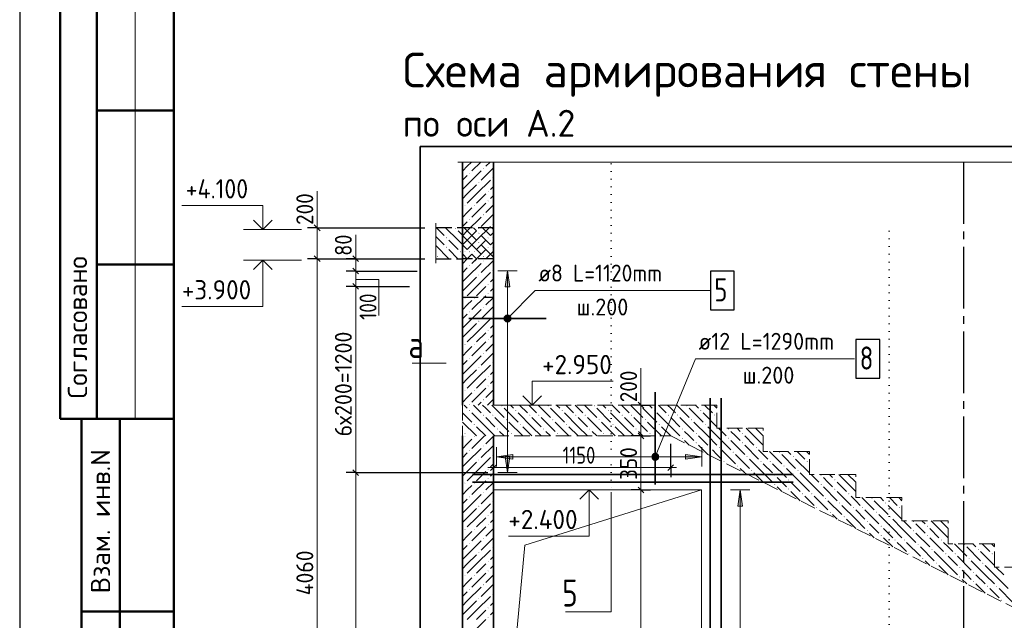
# Model space of a CAD drawing. Header units: millimetres. Extents: x 0 to 50400, y 0 to 35640.
# Tile 2 of 20: x 0 to 15330, y 7662 to 17012. Entities that reach past the tile are written whole.
import ezdxf

# ---------------------------------------------------------------- set-up
doc = ezdxf.new("R2010")
doc.units = ezdxf.units.MM
for name, pattern in [('______2', [324, 240, -84]), ('______5', [1320, 960, -120, 120, -120]), ('______9', [120, 0, -120])]:
    doc.linetypes.add(name, pattern=pattern)
for name, color, linetype, lineweight in [('Standard', 7, 'Continuous', 25), ('Высотные отметки', 7, 'Continuous', 25), ('ЖБ Лестница', 52, 'Continuous', 25), ('ЖБ Перекрытие верхний уровень', 7, 'Continuous', 35), ('ЖБ Стена верхний уровень', 7, 'Continuous', 35), ('Заголовок чертежа', 7, 'Continuous', 25), ('Общий02', 7, 'Continuous', 18), ('Позиционная метка линия выноска', 7, 'Continuous', 13), ('Размерная линия_ общее', 7, 'Continuous', 13), ('Сечения символ', 7, 'Continuous', 25)]:
    doc.layers.add(name, color=color, linetype=linetype, lineweight=lineweight)
for name, color, linetype, true_color in [('Оси', 7, '______5', 0x656565), ('Стена ДОП П-обр. неравн', 7, 'Continuous', 0xa0a0a0), ('Стена обрамление Г-обр.', 7, 'Continuous', 0xa0a0a0), ('Стена обрамление П-обр.', 7, 'Continuous', 0xa0a0a0)]:
    doc.layers.add(name, color=color, linetype=linetype, true_color=true_color)
doc.layers.add('Размерная выноска', color=7, linetype='Continuous')
doc.styles.add('ISOCPEUR', font='txt')

msp = doc.modelspace()

# ---------------------------------------------------------------- hatches: boundary and pattern name
at = {"layer": 'ЖБ Лестница', "linetype": 'Continuous', "lineweight": 18, "transparency": 33554687}
for points in [[(6997, 10928), (7004, 10936), (7012, 10928), (7004, 10921)], [(7501, 11000), (7508, 11008), (7516, 11000), (7508, 10993)], [(7717, 10928), (7724, 10936), (7732, 10928), (7724, 10921)], [(8221, 11000), (8228, 11008), (8236, 11000), (8228, 10993)], [(8437, 10928), (8444, 10936), (8452, 10928), (8444, 10921)], [(8941, 11000), (8948, 11008), (8956, 11000), (8948, 10993)], [(9157, 10928), (9164, 10936), (9172, 10928), (9164, 10921)], [(9661, 11000), (9668, 11008), (9676, 11000), (9668, 10993)], [(9877, 10928), (9884, 10936), (9892, 10928), (9884, 10921)], [(10381, 11000), (10388, 11008), (10396, 11000), (10388, 10993)], [(10597, 10928), (10604, 10936), (10612, 10928), (10604, 10921)], [(7213, 10856), (7220, 10864), (7228, 10856), (7220, 10849)], [(7357, 10856), (7364, 10864), (7372, 10856), (7364, 10849)], [(7573, 10784), (7580, 10792), (7588, 10784), (7580, 10777)], [(7933, 10856), (7940, 10864), (7948, 10856), (7940, 10849)], [(8077, 10856), (8084, 10864), (8092, 10856), (8084, 10849)], [(8293, 10784), (8300, 10792), (8308, 10784), (8300, 10777)], [(8653, 10856), (8660, 10864), (8668, 10856), (8660, 10849)], [(8797, 10856), (8804, 10864), (8812, 10856), (8804, 10849)], [(9013, 10784), (9020, 10792), (9028, 10784), (9020, 10777)], [(9373, 10856), (9380, 10864), (9388, 10856), (9380, 10849)], [(9517, 10856), (9524, 10864), (9532, 10856), (9524, 10849)], [(9733, 10784), (9740, 10792), (9748, 10784), (9740, 10777)], [(10093, 10856), (10100, 10864), (10108, 10856), (10100, 10849)], [(10237, 10856), (10244, 10864), (10252, 10856), (10244, 10849)], [(10453, 10784), (10460, 10792), (10468, 10784), (10460, 10777)], [(10813, 10856), (10820, 10864), (10828, 10856), (10820, 10849)], [(7069, 10712), (7076, 10720), (7084, 10712), (7076, 10705)], [(7429, 10640), (7436, 10648), (7444, 10640), (7436, 10633)], [(7789, 10712), (7796, 10720), (7804, 10712), (7796, 10705)], [(8149, 10640), (8156, 10648), (8164, 10640), (8156, 10633)], [(8509, 10712), (8516, 10720), (8524, 10712), (8516, 10705)], [(8869, 10640), (8876, 10648), (8884, 10640), (8876, 10633)], [(9229, 10712), (9236, 10720), (9244, 10712), (9236, 10705)], [(9589, 10640), (9596, 10648), (9604, 10640), (9596, 10633)], [(9949, 10712), (9956, 10720), (9964, 10712), (9956, 10705)], [(10309, 10640), (10316, 10648), (10324, 10640), (10316, 10633)], [(10669, 10712), (10676, 10720), (10684, 10712), (10676, 10705)], [(11029, 10640), (11036, 10648), (11044, 10640), (11036, 10633)], [(6925, 10568), (6932, 10576), (6940, 10568), (6932, 10561)], [(7645, 10568), (7652, 10576), (7660, 10568), (7652, 10561)], [(8365, 10568), (8372, 10576), (8380, 10568), (8372, 10561)], [(9085, 10568), (9092, 10576), (9100, 10568), (9092, 10561)], [(9805, 10568), (9812, 10576), (9820, 10568), (9812, 10561)], [(10309, 10496), (10316, 10504), (10324, 10496), (10316, 10489)], [(10525, 10568), (10532, 10576), (10540, 10568), (10532, 10561)], [(10525, 10424), (10532, 10432), (10540, 10424), (10532, 10417)], [(11029, 10496), (11036, 10504), (11044, 10496), (11036, 10489)], [(11245, 10568), (11252, 10576), (11260, 10568), (11252, 10561)], [(11245, 10424), (11252, 10432), (11260, 10424), (11252, 10417)], [(10741, 10352), (10748, 10360), (10756, 10352), (10748, 10345)], [(10885, 10352), (10892, 10360), (10900, 10352), (10892, 10345)], [(11101, 10280), (11108, 10288), (11116, 10280), (11108, 10273)], [(11461, 10352), (11468, 10360), (11476, 10352), (11468, 10345)], [(11821, 10280), (11828, 10288), (11836, 10280), (11828, 10273)], [(10957, 10136), (10964, 10144), (10972, 10136), (10964, 10129)], [(11317, 10208), (11324, 10216), (11332, 10208), (11324, 10201)], [(11533, 10136), (11540, 10144), (11548, 10136), (11540, 10129)], [(11677, 10136), (11684, 10144), (11692, 10136), (11684, 10129)], [(12037, 10208), (12044, 10216), (12052, 10208), (12044, 10201)], [(12253, 10136), (12260, 10144), (12268, 10136), (12260, 10129)], [(11173, 10064), (11180, 10072), (11188, 10064), (11180, 10057)], [(11389, 9992), (11396, 10000), (11404, 9992), (11396, 9985)], [(11893, 10064), (11900, 10072), (11908, 10064), (11900, 10057)], [(12109, 9992), (12116, 10000), (12124, 9992), (12116, 9985)], [(11749, 9920), (11756, 9928), (11764, 9920), (11756, 9913)], [(11965, 9848), (11972, 9856), (11980, 9848), (11972, 9841)], [(12469, 9920), (12476, 9928), (12484, 9920), (12476, 9913)], [(12685, 9848), (12692, 9856), (12700, 9848), (12692, 9841)], [(11749, 9776), (11756, 9784), (11764, 9776), (11756, 9769)], [(11965, 9704), (11972, 9712), (11980, 9704), (11972, 9697)], [(12469, 9776), (12476, 9784), (12484, 9776), (12476, 9769)], [(12685, 9704), (12692, 9712), (12700, 9704), (12692, 9697)], [(12181, 9632), (12188, 9640), (12196, 9632), (12188, 9625)], [(12325, 9632), (12332, 9640), (12340, 9632), (12332, 9625)], [(12541, 9560), (12548, 9568), (12556, 9560), (12548, 9553)], [(12901, 9632), (12908, 9640), (12916, 9632), (12908, 9625)], [(13261, 9560), (13268, 9568), (13276, 9560), (13268, 9553)], [(12397, 9416), (12404, 9424), (12412, 9416), (12404, 9409)], [(12613, 9344), (12620, 9352), (12628, 9344), (12620, 9337)], [(12757, 9488), (12764, 9496), (12772, 9488), (12764, 9481)], [(12973, 9416), (12980, 9424), (12988, 9416), (12980, 9409)], [(13117, 9416), (13124, 9424), (13132, 9416), (13124, 9409)], [(13333, 9344), (13340, 9352), (13348, 9344), (13340, 9337)], [(13477, 9488), (13484, 9496), (13492, 9488), (13484, 9481)], [(13693, 9416), (13700, 9424), (13708, 9416), (13700, 9409)], [(12829, 9272), (12836, 9280), (12844, 9272), (12836, 9265)], [(13189, 9200), (13196, 9208), (13204, 9200), (13196, 9193)], [(13549, 9272), (13556, 9280), (13564, 9272), (13556, 9265)], [(13909, 9200), (13916, 9208), (13924, 9200), (13916, 9193)], [(13189, 9056), (13196, 9064), (13204, 9056), (13196, 9049)], [(13405, 9128), (13412, 9136), (13420, 9128), (13412, 9121)], [(13909, 9056), (13916, 9064), (13924, 9056), (13916, 9049)], [(14125, 9128), (14132, 9136), (14140, 9128), (14132, 9121)], [(13405, 8984), (13412, 8992), (13420, 8984), (13412, 8977)], [(13621, 8912), (13628, 8920), (13636, 8912), (13628, 8905)], [(13765, 8912), (13772, 8920), (13780, 8912), (13772, 8905)], [(14125, 8984), (14132, 8992), (14140, 8984), (14132, 8977)], [(14341, 8912), (14348, 8920), (14356, 8912), (14348, 8905)], [(13981, 8840), (13988, 8848), (13996, 8840), (13988, 8833)], [(14197, 8768), (14204, 8776), (14212, 8768), (14204, 8761)], [(14701, 8840), (14708, 8848), (14716, 8840), (14708, 8833)], [(14917, 8768), (14924, 8776), (14932, 8768), (14924, 8761)], [(13837, 8696), (13844, 8704), (13852, 8696), (13844, 8689)], [(14053, 8624), (14060, 8632), (14068, 8624), (14060, 8617)], [(14413, 8696), (14420, 8704), (14428, 8696), (14420, 8689)], [(14557, 8696), (14564, 8704), (14572, 8696), (14564, 8689)], [(14773, 8624), (14780, 8632), (14788, 8624), (14780, 8617)], [(15133, 8696), (15140, 8704), (15148, 8696), (15140, 8689)], [(14269, 8552), (14276, 8560), (14284, 8552), (14276, 8545)], [(14629, 8480), (14636, 8488), (14644, 8480), (14636, 8473)], [(14989, 8552), (14996, 8560), (15004, 8552), (14996, 8545)], [(14629, 8336), (14636, 8344), (14644, 8336), (14636, 8329)], [(14845, 8408), (14852, 8416), (14860, 8408), (14852, 8401)], [(14845, 8264), (14852, 8272), (14860, 8264), (14852, 8257)], [(15061, 8192), (15068, 8200), (15076, 8192), (15068, 8185)], [(15205, 8192), (15212, 8200), (15220, 8192), (15212, 8185)], [(15277, 7976), (15284, 7984), (15292, 7976), (15284, 7969)]]:
    msp.add_hatch(color=7, dxfattribs=at).paths.add_polyline_path(points, flags=16)
at = {"layer": 'ЖБ Перекрытие верхний уровень', "linetype": 'Continuous', "lineweight": 18, "transparency": 33554687}
for points in [[(6782, 13759), (6789, 13767), (6797, 13759), (6789, 13751)], [(7142, 13687), (7149, 13695), (7157, 13687), (7149, 13679)], [(6638, 13615), (6645, 13623), (6653, 13615), (6645, 13607)], [(7142, 13543), (7149, 13551), (7157, 13543), (7149, 13535)], [(7358, 13615), (7365, 13623), (7373, 13615), (7365, 13607)], [(6638, 13471), (6645, 13479), (6653, 13471), (6645, 13463)], [(6854, 13399), (6861, 13407), (6869, 13399), (6861, 13391)], [(6998, 13399), (7005, 13407), (7013, 13399), (7005, 13391)], [(7358, 13471), (7365, 13479), (7373, 13471), (7365, 13463)], [(6494, 13327), (6501, 13335), (6509, 13327), (6501, 13319)], [(7214, 13327), (7221, 13335), (7229, 13327), (7221, 13319)]]:
    msp.add_hatch(color=7, dxfattribs=at).paths.add_polyline_path(points, flags=16)
at = {"layer": 'ЖБ Стена верхний уровень', "linetype": 'Continuous', "lineweight": 18, "transparency": 33554687}
for points in [[(6999, 14623), (7005, 14629), (7011, 14623), (7005, 14617)], [(7215, 14695), (7221, 14701), (7227, 14695), (7221, 14689)], [(7143, 14479), (7149, 14485), (7155, 14479), (7149, 14473)], [(7359, 14551), (7365, 14557), (7371, 14551), (7365, 14545)], [(7287, 14335), (7293, 14341), (7299, 14335), (7293, 14329)], [(6927, 14119), (6933, 14125), (6939, 14119), (6933, 14113)], [(7071, 14119), (7077, 14125), (7083, 14119), (7077, 14113)], [(7287, 14191), (7293, 14197), (7299, 14191), (7293, 14185)], [(7215, 13975), (7221, 13981), (7227, 13975), (7221, 13969)], [(6999, 13903), (7005, 13909), (7011, 13903), (7005, 13897)], [(7359, 13831), (7365, 13837), (7371, 13831), (7365, 13825)], [(7143, 13759), (7149, 13765), (7155, 13759), (7149, 13753)], [(7287, 13615), (7293, 13621), (7299, 13615), (7293, 13609)], [(6927, 13399), (6933, 13405), (6939, 13399), (6933, 13393)], [(7071, 13399), (7077, 13405), (7083, 13399), (7077, 13393)], [(7287, 13471), (7293, 13477), (7299, 13471), (7293, 13465)], [(6999, 13183), (7005, 13189), (7011, 13183), (7005, 13177)], [(6999, 13183), (7005, 13189), (7011, 13183), (7005, 13177)], [(7215, 13255), (7221, 13261), (7227, 13255), (7221, 13249)], [(7215, 13255), (7221, 13261), (7227, 13255), (7221, 13249)], [(7143, 13039), (7149, 13045), (7155, 13039), (7149, 13033)], [(7143, 13039), (7149, 13045), (7155, 13039), (7149, 13033)], [(7359, 13111), (7365, 13117), (7371, 13111), (7365, 13105)], [(7359, 13111), (7365, 13117), (7371, 13111), (7365, 13105)], [(7287, 12895), (7293, 12901), (7299, 12895), (7293, 12889)], [(7287, 12895), (7293, 12901), (7299, 12895), (7293, 12889)], [(7287, 12751), (7293, 12757), (7299, 12751), (7293, 12745)], [(7287, 12751), (7293, 12757), (7299, 12751), (7293, 12745)], [(6927, 12679), (6933, 12685), (6939, 12679), (6933, 12673)], [(7071, 12679), (7077, 12685), (7083, 12679), (7077, 12673)], [(6999, 12463), (7005, 12469), (7011, 12463), (7005, 12457)], [(7215, 12535), (7221, 12541), (7227, 12535), (7221, 12529)], [(7143, 12319), (7149, 12325), (7155, 12319), (7149, 12313)], [(7359, 12391), (7365, 12397), (7371, 12391), (7365, 12385)], [(7287, 12175), (7293, 12181), (7299, 12175), (7293, 12169)], [(6927, 11959), (6933, 11965), (6939, 11959), (6933, 11953)], [(7071, 11959), (7077, 11965), (7083, 11959), (7077, 11953)], [(7287, 12031), (7293, 12037), (7299, 12031), (7293, 12025)], [(7215, 11815), (7221, 11821), (7227, 11815), (7221, 11809)], [(6999, 11743), (7005, 11749), (7011, 11743), (7005, 11737)], [(7359, 11671), (7365, 11677), (7371, 11671), (7365, 11665)], [(7143, 11599), (7149, 11605), (7155, 11599), (7149, 11593)], [(7287, 11455), (7293, 11461), (7299, 11455), (7293, 11449)], [(6927, 11239), (6933, 11245), (6939, 11239), (6933, 11233)], [(7071, 11239), (7077, 11245), (7083, 11239), (7077, 11233)], [(7287, 11311), (7293, 11317), (7299, 11311), (7293, 11305)], [(7215, 11095), (7221, 11101), (7227, 11095), (7221, 11089)], [(6999, 11023), (7005, 11029), (7011, 11023), (7005, 11017)], [(6927, 10519), (6933, 10525), (6939, 10519), (6933, 10513)], [(7071, 10519), (7077, 10525), (7083, 10519), (7077, 10513)], [(6999, 10303), (7005, 10309), (7011, 10303), (7005, 10297)], [(7215, 10375), (7221, 10381), (7227, 10375), (7221, 10369)], [(7143, 10159), (7149, 10165), (7155, 10159), (7149, 10153)], [(7359, 10231), (7365, 10237), (7371, 10231), (7365, 10225)], [(7287, 10015), (7293, 10021), (7299, 10015), (7293, 10009)], [(7287, 9871), (7293, 9877), (7299, 9871), (7293, 9865)], [(6927, 9799), (6933, 9805), (6939, 9799), (6933, 9793)], [(7071, 9799), (7077, 9805), (7083, 9799), (7077, 9793)], [(7215, 9655), (7221, 9661), (7227, 9655), (7221, 9649)], [(6999, 9583), (7005, 9589), (7011, 9583), (7005, 9577)], [(7359, 9511), (7365, 9517), (7371, 9511), (7365, 9505)], [(7143, 9439), (7149, 9445), (7155, 9439), (7149, 9433)], [(7287, 9295), (7293, 9301), (7299, 9295), (7293, 9289)], [(6927, 9079), (6933, 9085), (6939, 9079), (6933, 9073)], [(7071, 9079), (7077, 9085), (7083, 9079), (7077, 9073)], [(7287, 9151), (7293, 9157), (7299, 9151), (7293, 9145)], [(7215, 8935), (7221, 8941), (7227, 8935), (7221, 8929)], [(6999, 8863), (7005, 8869), (7011, 8863), (7005, 8857)], [(7359, 8791), (7365, 8797), (7371, 8791), (7365, 8785)], [(7143, 8719), (7149, 8725), (7155, 8719), (7149, 8713)], [(7287, 8575), (7293, 8581), (7299, 8575), (7293, 8569)], [(7287, 8431), (7293, 8437), (7299, 8431), (7293, 8425)], [(6927, 8359), (6933, 8365), (6939, 8359), (6933, 8353)], [(7071, 8359), (7077, 8365), (7083, 8359), (7077, 8353)], [(6999, 8143), (7005, 8149), (7011, 8143), (7005, 8137)], [(7215, 8215), (7221, 8221), (7227, 8215), (7221, 8209)], [(7143, 7999), (7149, 8005), (7155, 7999), (7149, 7993)], [(7359, 8071), (7365, 8077), (7371, 8071), (7365, 8065)], [(7287, 7855), (7293, 7861), (7299, 7855), (7293, 7849)], [(7287, 7711), (7293, 7717), (7299, 7711), (7293, 7705)]]:
    msp.add_hatch(color=7, dxfattribs=at).paths.add_polyline_path(points, flags=16)
at = {"layer": 'Общий02', "linetype": 'Continuous', "lineweight": 13, "transparency": 33554687}
for points in [[(7558, 12853), (7595, 13105), (7630, 12853)], [(10366, 10243), (10618, 10207), (10366, 10171)], [(11180, 9440), (11216, 9692), (11252, 9440)]]:
    msp.add_hatch(color=7, dxfattribs=at).paths.add_polyline_path(points, flags=16)
for points in [[(7677, 10243), (7425, 10207), (7677, 10171)], [(7558, 10213), (7595, 9961), (7630, 10213)]]:
    msp.add_hatch(color=7, dxfattribs=at).paths.add_polyline_path(points)
at = {"layer": 'Позиционная метка линия выноска', "linetype": 'Continuous', "lineweight": 13, "transparency": 33554687}
for points in [[(7633, 12323), (7556, 12399), (7543, 12375)], [(7633, 12323), (7543, 12375), (7608, 12309)], [(7608, 12309), (7543, 12375), (7543, 12347)], [(7608, 12309), (7543, 12347), (7581, 12309)], [(7581, 12309), (7543, 12347), (7556, 12323)], [(7646, 12347), (7581, 12413), (7556, 12399)], [(7646, 12347), (7556, 12399), (7633, 12323)], [(7646, 12375), (7608, 12413), (7581, 12413)], [(7646, 12375), (7581, 12413), (7646, 12347)], [(7608, 12413), (7646, 12375), (7633, 12399)], [(9946, 10186), (9846, 10227), (9843, 10199)], [(9946, 10186), (9843, 10199), (9929, 10164)], [(9929, 10164), (9843, 10199), (9854, 10174)], [(9950, 10214), (9864, 10249), (9846, 10227)], [(9950, 10214), (9846, 10227), (9946, 10186)], [(9929, 10164), (9854, 10174), (9904, 10154)], [(9904, 10154), (9854, 10174), (9876, 10157)], [(9939, 10240), (9889, 10260), (9864, 10249)], [(9939, 10240), (9864, 10249), (9950, 10214)], [(9889, 10260), (9939, 10240), (9917, 10257)]]:
    msp.add_hatch(color=7, dxfattribs=at).paths.add_polyline_path(points)

# ---------------------------------------------------------------- linework, layer by layer
at = {"layer": 'Standard', "color": 7, "linetype": 'Continuous', "lineweight": 25, "transparency": 33554687}
for p, q in [((2400, 35040), (2400, 1270)), ((5186, 13337), (5276, 13247)), ((5186, 13145), (5276, 13055)), ((5186, 12905), (5276, 12815)), ((5186, 10006), (5276, 9916)), ((7331, 9995), (7421, 10085)), ((10091, 9995), (10181, 10085))]:
    msp.add_line(p, q, dxfattribs=at)
at = {"layer": 'Standard', "color": 7, "linetype": 'Continuous', "lineweight": 50, "transparency": 33554687}
for p, q in [((632, 18600), (632, 10800)), ((632, 18600), (632, 10800)), ((1200, 18600), (1200, 10800)), ((2400, 15600), (1200, 15600)), ((2400, 13200), (1200, 13200)), ((0, 10800), (7, 10800)), ((632, 10800), (2400, 10800)), ((960, 600), (960, 10800)), ((960, 600), (960, 10800)), ((1560, 600), (1560, 10800)), ((960, 7800), (2400, 7800))]:
    msp.add_line(p, q, dxfattribs=at)
at = {"layer": 'Standard', "color": 7, "linetype": 'Continuous', "lineweight": 13, "transparency": 33554687}
for p, q in [((1800, 18600), (1800, 10800)), ((5231, 13292), (5231, 13382)), ((5231, 12860), (5231, 9961)), ((7376, 10040), (7286, 10040)), ((7376, 10040), (10136, 10040)), ((10136, 10040), (10226, 10040)), ((5231, 9961), (5231, 3548))]:
    msp.add_line(p, q, dxfattribs=at)
at = {"layer": 'Standard', "color": 7, "linetype": 'Continuous', "lineweight": -3, "transparency": 33554687}
for p, q in [((5231, 13292), (5081, 13292)), ((5231, 13292), (5381, 13292)), ((5231, 13292), (6307, 13292)), ((5231, 13100), (5081, 13100)), ((5231, 13100), (5381, 13100)), ((5231, 12860), (5081, 12860)), ((5231, 12860), (5381, 12860)), ((7376, 10040), (7376, 10412)), ((10136, 10040), (10136, 10412)), ((7376, 10040), (7376, 10190)), ((10136, 10040), (10136, 10190)), ((7376, 10040), (7376, 9890)), ((10136, 10040), (10136, 9890)), ((5231, 9961), (5081, 9961)), ((5231, 9961), (5381, 9961)), ((5231, 9961), (7289, 9961))]:
    msp.add_line(p, q, dxfattribs=at)
at = {"layer": 'Standard', "color": 7, "linetype": 'Continuous', "lineweight": 25, "transparency": 33554687}
msp.add_lwpolyline([(0, 0), (50400, 0), (50400, 35640), (0, 35640), (0, 0)], close=True, dxfattribs=at)
at = {"layer": 'Standard', "color": 7, "linetype": 'Continuous', "lineweight": 13, "transparency": 33554687}
for points in [[(50400, 35640), (0, 35640), (0, 0), (50400, 0), (50400, 35640)], [(5231, 13292), (5231, 13229), (5231, 13229), (5231, 13100)], [(5231, 13100), (5231, 13084), (5231, 13084), (5231, 12860)]]:
    msp.add_lwpolyline(points, dxfattribs=at)
at = {"layer": 'Standard', "color": 7, "linetype": 'Continuous', "lineweight": 50, "transparency": 33554687}
msp.add_lwpolyline([(2400, 35040), (49800, 35040), (49800, 600), (2400, 600), (2400, 35040)], close=True, dxfattribs=at)
at = {"layer": 'Standard', "color": 254, "linetype": 'Continuous', "lineweight": 35, "true_color": 0xc4c4ff, "transparency": 33554687}
msp.add_lwpolyline([(6237, 2315), (24603, 2315), (24603, 15036), (6237, 15036), (6237, 2315)], dxfattribs=at)
at = {"layer": 'Standard', "color": 7, "linetype": 'Continuous', "lineweight": -3, "transparency": 33554687}
for points in [[(5231, 13100), (5287, 13100), (5287, 13100), (6187, 13100)], [(5231, 12860), (5379, 12860), (5379, 12860), (6067, 12860)]]:
    msp.add_lwpolyline(points, dxfattribs=at)
at = {"layer": 'Высотные отметки', "color": 7, "linetype": 'Continuous', "lineweight": 35, "transparency": 33554687}
for p, q in [((3785, 13748), (3640, 13894)), ((3785, 13748), (3640, 13894)), ((3785, 13748), (3931, 13894)), ((3785, 13748), (3931, 13894)), ((3785, 13268), (3640, 13123)), ((3785, 13268), (3640, 13123)), ((3785, 13268), (3931, 13123)), ((3785, 13268), (3931, 13123)), ((7980, 11012), (7835, 11158)), ((7980, 11012), (7835, 11158)), ((7980, 11012), (8125, 11158)), ((7980, 11012), (8125, 11158)), ((8868, 9692), (8723, 9547)), ((8868, 9692), (8723, 9547)), ((8868, 9692), (9014, 9547)), ((8868, 9692), (9014, 9547))]:
    msp.add_line(p, q, dxfattribs=at)
at = {"layer": 'Высотные отметки', "color": 7, "linetype": 'Continuous', "lineweight": 13, "transparency": 33554687}
for p, q in [((4385, 13748), (3485, 13748)), ((4385, 13748), (3485, 13748)), ((4385, 13268), (3485, 13268)), ((4385, 13268), (3485, 13268)), ((7380, 11012), (8280, 11012)), ((7380, 11012), (8280, 11012)), ((9468, 9692), (8568, 9692)), ((9468, 9692), (8568, 9692))]:
    msp.add_line(p, q, dxfattribs=at)
for points in [[(3785, 13748), (3785, 14121), (2525, 14121)], [(3785, 13748), (3785, 14121), (2525, 14121)], [(3785, 13268), (3785, 12548), (2525, 12548)], [(3785, 13268), (3785, 12548), (2525, 12548)], [(7980, 11012), (7980, 11384), (9240, 11384)], [(7980, 11012), (7980, 11384), (9240, 11384)], [(8868, 9692), (8868, 8972), (7608, 8972)], [(8868, 9692), (8868, 8972), (7608, 8972)]]:
    msp.add_lwpolyline(points, dxfattribs=at)
at = {"layer": 'ЖБ Лестница', "color": 7, "linetype": '______2', "lineweight": 13, "transparency": 33554687}
for p, q in [((6896, 11012), (6896, 10532)), ((10856, 11012), (7376, 11012)), ((10856, 10652), (10856, 11012)), ((11576, 10652), (10856, 10652)), ((11576, 10292), (11576, 10652)), ((7376, 10532), (10136, 10532)), ((10136, 10532), (18776, 6212)), ((12296, 10292), (11576, 10292)), ((12296, 9932), (12296, 10292)), ((13016, 9932), (12296, 9932)), ((13016, 9572), (13016, 9932)), ((13736, 9572), (13016, 9572)), ((13736, 9212), (13736, 9572)), ((14456, 9212), (13736, 9212)), ((14456, 8852), (14456, 9212)), ((15176, 8852), (14456, 8852)), ((15176, 8492), (15176, 8852)), ((15896, 8492), (15176, 8492))]:
    msp.add_line(p, q, dxfattribs=at)
at = {"layer": 'ЖБ Лестница', "color": 9, "linetype": 'Continuous', "lineweight": 18, "true_color": 0xc7c7c7, "transparency": 33554687}
for p, q in [((6896, 10892), (7040, 10748)), ((6920, 11012), (6968, 10964)), ((7256, 10676), (7040, 10892)), ((7064, 11012), (7184, 10892)), ((7256, 10964), (7208, 11012)), ((7328, 10892), (7256, 10964)), ((7352, 11012), (7544, 10820)), ((7544, 10964), (7760, 10748)), ((7640, 11012), (7688, 10964)), ((7976, 10676), (7760, 10892)), ((7784, 11012), (7904, 10892)), ((7976, 10964), (7928, 11012)), ((8048, 10892), (7976, 10964)), ((8072, 11012), (8264, 10820)), ((8264, 10964), (8480, 10748)), ((8360, 11012), (8408, 10964)), ((8696, 10676), (8480, 10892)), ((8504, 11012), (8624, 10892)), ((8696, 10964), (8648, 11012)), ((8768, 10892), (8696, 10964)), ((8792, 11012), (8984, 10820)), ((8984, 10964), (9200, 10748)), ((9080, 11012), (9128, 10964)), ((9416, 10676), (9200, 10892)), ((9224, 11012), (9344, 10892)), ((9416, 10964), (9368, 11012)), ((9488, 10892), (9416, 10964)), ((9512, 11012), (9704, 10820)), ((9704, 10964), (9920, 10748)), ((9800, 11012), (9848, 10964)), ((10136, 10676), (9920, 10892)), ((9944, 11012), (10064, 10892)), ((10136, 10964), (10088, 11012)), ((10208, 10892), (10136, 10964)), ((10232, 11012), (10424, 10820)), ((10424, 10964), (10640, 10748)), ((10520, 11012), (10568, 10964)), ((10856, 10676), (10640, 10892)), ((10664, 11012), (10784, 10892)), ((10856, 10964), (10808, 11012)), ((10856, 10964), (10856, 10964)), ((7112, 10532), (6896, 10748)), ((7256, 10820), (7400, 10676)), ((7400, 10820), (7616, 10604)), ((7832, 10532), (7616, 10748)), ((7976, 10820), (8120, 10676)), ((8120, 10820), (8336, 10604)), ((8552, 10532), (8336, 10748)), ((8696, 10820), (8840, 10676)), ((8840, 10820), (9056, 10604)), ((9272, 10532), (9056, 10748)), ((9416, 10820), (9560, 10676)), ((9560, 10820), (9776, 10604)), ((9992, 10532), (9776, 10748)), ((10136, 10820), (10280, 10676)), ((10280, 10820), (10496, 10604)), ((10712, 10532), (10496, 10748)), ((10856, 10820), (10856, 10820)), ((6896, 10604), (6896, 10604)), ((7112, 10676), (7256, 10532)), ((7256, 10676), (7400, 10532)), ((7544, 10532), (7472, 10604)), ((7832, 10676), (7976, 10532)), ((7976, 10676), (8120, 10532)), ((8264, 10532), (8192, 10604)), ((8552, 10676), (8696, 10532)), ((8696, 10676), (8840, 10532)), ((8984, 10532), (8912, 10604)), ((9272, 10676), (9416, 10532)), ((9416, 10676), (9560, 10532)), ((9704, 10532), (9632, 10604)), ((10136, 10676), (10280, 10532)), ((10424, 10532), (10352, 10604)), ((10712, 10676), (10856, 10532)), ((10856, 10676), (10856, 10676)), ((10880, 10652), (11000, 10532)), ((11144, 10532), (11072, 10604)), ((11168, 10652), (11216, 10604)), ((11432, 10532), (11312, 10652)), ((11456, 10652), (11576, 10532)), ((10136, 10532), (10136, 10532)), ((10352, 10460), (10424, 10388)), ((10496, 10460), (10424, 10532)), ((10568, 10532), (10712, 10388)), ((10712, 10532), (10856, 10388)), ((10856, 10532), (11072, 10316)), ((11072, 10460), (11288, 10244)), ((11216, 10460), (11144, 10532)), ((11288, 10532), (11432, 10388)), ((11432, 10532), (11576, 10388)), ((11576, 10532), (11576, 10532)), ((10568, 10388), (10712, 10244)), ((10856, 10244), (10784, 10316)), ((10928, 10316), (11144, 10100)), ((11288, 10388), (11504, 10172)), ((11576, 10244), (11504, 10316)), ((11672, 10292), (11864, 10100)), ((11960, 10292), (12008, 10244)), ((12104, 10292), (12224, 10172)), ((12296, 10244), (12248, 10292)), ((10928, 10172), (10856, 10244)), ((11144, 10244), (11360, 10028)), ((11576, 9956), (11360, 10172)), ((11648, 10172), (11576, 10244)), ((11864, 10244), (12080, 10028)), ((12296, 9956), (12080, 10172)), ((12296, 10244), (12296, 10244)), ((11288, 9956), (11216, 10028)), ((11576, 10100), (11720, 9956)), ((11720, 10100), (11936, 9884)), ((12152, 9812), (11936, 10028)), ((12296, 10100), (12296, 10100)), ((11432, 9956), (11576, 9812)), ((11576, 9956), (11720, 9812)), ((11576, 9812), (11576, 9812)), ((11864, 9812), (11792, 9884)), ((11936, 9740), (11864, 9812)), ((12008, 9812), (12152, 9668)), ((12152, 9956), (12296, 9812)), ((12152, 9812), (12296, 9668)), ((12296, 9956), (12296, 9956)), ((12296, 9812), (12512, 9596)), ((12320, 9932), (12440, 9812)), ((12584, 9812), (12512, 9884)), ((12656, 9740), (12584, 9812)), ((12608, 9932), (12656, 9884)), ((12728, 9812), (12872, 9668)), ((12872, 9812), (12752, 9932)), ((12872, 9812), (13016, 9668)), ((12896, 9932), (13016, 9812)), ((13016, 9812), (13016, 9812)), ((11792, 9740), (11864, 9668)), ((12008, 9668), (12152, 9524)), ((12512, 9740), (12728, 9524)), ((12728, 9668), (12944, 9452)), ((12296, 9524), (12224, 9596)), ((12368, 9452), (12296, 9524)), ((12368, 9596), (12584, 9380)), ((12584, 9524), (12800, 9308)), ((13016, 9524), (12944, 9596)), ((13088, 9452), (13016, 9524)), ((13112, 9572), (13304, 9380)), ((13304, 9524), (13520, 9308)), ((13400, 9572), (13448, 9524)), ((13544, 9572), (13664, 9452)), ((13736, 9524), (13688, 9572)), ((13736, 9524), (13736, 9524)), ((13016, 9236), (12800, 9452)), ((13016, 9380), (13160, 9236)), ((13160, 9380), (13376, 9164)), ((13736, 9236), (13520, 9452)), ((13736, 9380), (13736, 9380)), ((12728, 9236), (12656, 9308)), ((12872, 9236), (13016, 9092)), ((13016, 9236), (13160, 9092)), ((13592, 9092), (13376, 9308)), ((13592, 9236), (13736, 9092)), ((13736, 9236), (13736, 9236)), ((13760, 9212), (13880, 9092)), ((14048, 9212), (14096, 9164)), ((14312, 9092), (14192, 9212)), ((14336, 9212), (14456, 9092)), ((13016, 9092), (13016, 9092)), ((13304, 9092), (13232, 9164)), ((13376, 9020), (13304, 9092)), ((13448, 9092), (13592, 8948)), ((13592, 9092), (13736, 8948)), ((13736, 9092), (13952, 8876)), ((14024, 9092), (13952, 9164)), ((14096, 9020), (14024, 9092)), ((14168, 9092), (14312, 8948)), ((14312, 9092), (14456, 8948)), ((14456, 9092), (14456, 9092)), ((13232, 9020), (13304, 8948)), ((13448, 8948), (13592, 8804)), ((13952, 9020), (14168, 8804)), ((14168, 8948), (14384, 8732)), ((13736, 8804), (13664, 8876)), ((13808, 8732), (13736, 8804)), ((13808, 8876), (14024, 8660)), ((14024, 8804), (14240, 8588)), ((14456, 8804), (14384, 8876)), ((14528, 8732), (14456, 8804)), ((14552, 8852), (14744, 8660)), ((14744, 8804), (14960, 8588)), ((14840, 8852), (14888, 8804)), ((14984, 8852), (15104, 8732)), ((15176, 8804), (15128, 8852)), ((15176, 8804), (15176, 8804)), ((14168, 8516), (14096, 8588)), ((14456, 8516), (14240, 8732)), ((14456, 8660), (14600, 8516)), ((14600, 8660), (14816, 8444)), ((15032, 8372), (14816, 8588)), ((15176, 8516), (14960, 8732)), ((15176, 8660), (15176, 8660)), ((14312, 8516), (14456, 8372)), ((14456, 8516), (14600, 8372)), ((14744, 8372), (14672, 8444)), ((15032, 8516), (15176, 8372)), ((15176, 8516), (15176, 8516)), ((15200, 8492), (15320, 8372)), ((14456, 8372), (14456, 8372)), ((14672, 8300), (14744, 8228)), ((14816, 8300), (14744, 8372)), ((14888, 8372), (15032, 8228)), ((15032, 8372), (15176, 8228)), ((15176, 8372), (15392, 8156)), ((14888, 8228), (15032, 8084)), ((15176, 8084), (15104, 8156)), ((15248, 8156), (15464, 7940)), ((15248, 8012), (15176, 8084))]:
    msp.add_line(p, q, dxfattribs=at)
msp.add_lwpolyline([(9992, 10676), (10136, 10532), (10136, 10532)], dxfattribs=at)
at = {"layer": 'ЖБ Перекрытие верхний уровень', "color": 7, "linetype": '______2', "lineweight": 25, "transparency": 33554687}
for p, q in [((7376, 13772), (6477, 13772)), ((7376, 13292), (7376, 13772)), ((6477, 13292), (6896, 13292))]:
    msp.add_line(p, q, dxfattribs=at)
at = {"layer": 'ЖБ Перекрытие верхний уровень', "color": 9, "linetype": 'Continuous', "lineweight": 18, "true_color": 0xc7c7c7, "transparency": 33554687}
for p, q in [((6488, 13772), (6609, 13651)), ((6825, 13579), (6632, 13772)), ((6825, 13723), (6969, 13579)), ((6969, 13723), (6920, 13772)), ((6969, 13723), (7113, 13579)), ((7064, 13772), (7113, 13723)), ((7257, 13579), (7185, 13651)), ((7208, 13772), (7329, 13651)), ((7376, 13748), (7352, 13772)), ((6537, 13579), (6477, 13639)), ((6477, 13495), (6680, 13292)), ((6609, 13507), (6537, 13579)), ((6681, 13579), (6825, 13435)), ((6825, 13579), (6969, 13435)), ((6969, 13579), (7185, 13363)), ((7185, 13507), (7376, 13316)), ((7329, 13507), (7257, 13579)), ((6681, 13435), (6824, 13292)), ((6968, 13292), (6897, 13363)), ((7041, 13363), (7112, 13292))]:
    msp.add_line(p, q, dxfattribs=at)
at = {"layer": 'ЖБ Стена верхний уровень', "color": 7, "linetype": 'Continuous', "lineweight": 35, "transparency": 33554687}
for p, q in [((6896, 14796), (6896, 12692)), ((7376, 12692), (7376, 14796)), ((6896, 13292), (6896, 11012)), ((7376, 11012), (7376, 13292)), ((6896, 10532), (6896, 3548)), ((7376, 3548), (7376, 10532))]:
    msp.add_line(p, q, dxfattribs=at)
at = {"layer": 'ЖБ Стена верхний уровень', "color": 251, "linetype": 'Continuous', "lineweight": 18, "true_color": 0x494949, "transparency": 33554687}
for p, q in [((6897, 14659), (6969, 14731)), ((6969, 14731), (7035, 14796)), ((7179, 14796), (7041, 14659)), ((7323, 14796), (7257, 14731)), ((6969, 14587), (6896, 14514)), ((6969, 14443), (7185, 14659)), ((7376, 14706), (7185, 14515)), ((6969, 14443), (6896, 14370)), ((7113, 14443), (6969, 14299)), ((7113, 14299), (7329, 14515)), ((7376, 14418), (7329, 14371)), ((6969, 14299), (6896, 14226)), ((7113, 14299), (6969, 14155)), ((7257, 14299), (7113, 14155)), ((7329, 14227), (7376, 14274)), ((7257, 14155), (7041, 13939)), ((7376, 14130), (7257, 14011)), ((6897, 14083), (6896, 14082)), ((6897, 13939), (6969, 14011)), ((6969, 14011), (7041, 14083)), ((7376, 13986), (7185, 13795)), ((6969, 13867), (6896, 13794)), ((6969, 13723), (7185, 13939)), ((6969, 13723), (6896, 13650)), ((7113, 13723), (6969, 13579)), ((7113, 13579), (7329, 13795)), ((7376, 13698), (7329, 13651)), ((6969, 13579), (6896, 13506)), ((7113, 13579), (6969, 13435)), ((7257, 13579), (7113, 13435)), ((7329, 13507), (7376, 13554)), ((6897, 13363), (6896, 13362)), ((6969, 13291), (7041, 13363)), ((7257, 13435), (7041, 13219)), ((7376, 13410), (7257, 13291)), ((6897, 13219), (6969, 13291)), ((6897, 13219), (6969, 13291)), ((6969, 13291), (6971, 13292)), ((6969, 13003), (7185, 13219)), ((6969, 13003), (7185, 13219)), ((7115, 13292), (7041, 13219)), ((7376, 13266), (7185, 13075)), ((7376, 13266), (7185, 13075)), ((7259, 13292), (7257, 13291)), ((6969, 13147), (6896, 13074)), ((6969, 13147), (6896, 13074)), ((7113, 12859), (7329, 13075)), ((7113, 12859), (7329, 13075)), ((6969, 13003), (6896, 12930)), ((6969, 13003), (6896, 12930)), ((7113, 13003), (6969, 12859)), ((7113, 13003), (6969, 12859)), ((7376, 12978), (7329, 12931)), ((7376, 12978), (7329, 12931)), ((6969, 12859), (6896, 12786)), ((6969, 12859), (6896, 12786)), ((7113, 12859), (6969, 12715)), ((7113, 12859), (6969, 12715)), ((7257, 12859), (7113, 12715)), ((7257, 12859), (7113, 12715)), ((7329, 12787), (7376, 12834)), ((7329, 12787), (7376, 12834)), ((6897, 12643), (6896, 12642)), ((6897, 12499), (6969, 12571)), ((6969, 12571), (7041, 12643)), ((7257, 12715), (7041, 12499)), ((7257, 12715), (7235, 12692)), ((7376, 12690), (7257, 12571)), ((6969, 12427), (6896, 12354)), ((6969, 12283), (7185, 12499)), ((7376, 12546), (7185, 12355)), ((6969, 12283), (6896, 12210)), ((7113, 12283), (6969, 12139)), ((7113, 12139), (7329, 12355)), ((6969, 12139), (6896, 12066)), ((7113, 12139), (6969, 11995)), ((7257, 12139), (7113, 11995)), ((7376, 12258), (7329, 12211)), ((7329, 12067), (7376, 12114)), ((7257, 11995), (7041, 11779)), ((7376, 11970), (7257, 11851)), ((6897, 11923), (6896, 11922)), ((6897, 11779), (6969, 11851)), ((6969, 11851), (7041, 11923)), ((7376, 11826), (7185, 11635)), ((6969, 11707), (6896, 11634)), ((6969, 11563), (7185, 11779)), ((6969, 11563), (6896, 11490)), ((7113, 11563), (6969, 11419)), ((7113, 11419), (7329, 11635)), ((7376, 11538), (7329, 11491)), ((6969, 11419), (6896, 11346)), ((7113, 11419), (6969, 11275)), ((7257, 11419), (7113, 11275)), ((7329, 11347), (7376, 11394)), ((6897, 11203), (6896, 11202)), ((6969, 11131), (7041, 11203)), ((7257, 11275), (7041, 11059)), ((7376, 11250), (7257, 11131)), ((6897, 11059), (6969, 11131)), ((7139, 11012), (7185, 11059)), ((7376, 11106), (7283, 11012)), ((6897, 10483), (6896, 10482)), ((6969, 10411), (7041, 10483)), ((7235, 10532), (7041, 10339)), ((7376, 10530), (7257, 10411)), ((6897, 10339), (6969, 10411)), ((6969, 10123), (7185, 10339)), ((7376, 10386), (7185, 10195)), ((6969, 10267), (6896, 10194)), ((6969, 10123), (6896, 10050)), ((7113, 10123), (6969, 9979)), ((7113, 9979), (7329, 10195)), ((6969, 9979), (6896, 9906)), ((7113, 9979), (6969, 9835)), ((7257, 9979), (7113, 9835)), ((7376, 10098), (7329, 10051)), ((7257, 9835), (7041, 9619)), ((7329, 9907), (7376, 9954)), ((6897, 9763), (6896, 9762)), ((6897, 9619), (6969, 9691)), ((6969, 9691), (7041, 9763)), ((7376, 9666), (7185, 9475)), ((7376, 9810), (7257, 9691)), ((6969, 9547), (6896, 9474)), ((6969, 9403), (7185, 9619)), ((6969, 9403), (6896, 9330)), ((7113, 9403), (6969, 9259)), ((7113, 9259), (7329, 9475)), ((7376, 9378), (7329, 9331)), ((6969, 9259), (6896, 9186)), ((7113, 9259), (6969, 9115)), ((7257, 9259), (7113, 9115)), ((7329, 9187), (7376, 9234)), ((7257, 9115), (7041, 8899)), ((7376, 9090), (7257, 8971)), ((6897, 9043), (6896, 9042)), ((6897, 8899), (6969, 8971)), ((6969, 8971), (7041, 9043)), ((6969, 8683), (7185, 8899)), ((7376, 8946), (7185, 8755)), ((6969, 8827), (6896, 8754)), ((7113, 8539), (7329, 8755)), ((6969, 8683), (6896, 8610)), ((7113, 8683), (6969, 8539)), ((7376, 8658), (7329, 8611)), ((6969, 8539), (6896, 8466)), ((7113, 8539), (6969, 8395)), ((7257, 8539), (7113, 8395)), ((7329, 8467), (7376, 8514)), ((6897, 8323), (6896, 8322)), ((6969, 8251), (7041, 8323)), ((7257, 8395), (7041, 8179)), ((7376, 8370), (7257, 8251)), ((6897, 8179), (6969, 8251)), ((6969, 7963), (7185, 8179)), ((7376, 8226), (7185, 8035)), ((6969, 8107), (6896, 8034)), ((7113, 7819), (7329, 8035)), ((6969, 7963), (6896, 7890)), ((6969, 7819), (6896, 7746)), ((7113, 7963), (6969, 7819)), ((7113, 7819), (6969, 7675)), ((7257, 7819), (7113, 7675)), ((7376, 7938), (7329, 7891)), ((7257, 7675), (7041, 7459)), ((7329, 7747), (7376, 7794))]:
    msp.add_line(p, q, dxfattribs=at)
at = {"layer": 'ЖБ Стена верхний уровень', "color": 253, "linetype": '______2', "lineweight": -3, "true_color": 0xababab, "transparency": 33554687}
for p, q in [((7376, 13292), (6896, 13292)), ((6896, 12692), (7376, 12692))]:
    msp.add_line(p, q, dxfattribs=at)
at = {"layer": 'ЖБ Стена верхний уровень', "color": 7, "linetype": 'Continuous', "lineweight": 18, "transparency": 33554687}
for p in [(7376, 9692), (10616, 3548)]:
    msp.add_line(p, (10616, 9692), dxfattribs=at)
at = {"layer": 'Общий02', "color": 251, "linetype": 'Continuous', "lineweight": 13, "true_color": 0x494949, "transparency": 33554687}
for p, q in [((7744, 13105), (7444, 13105)), ((7558, 12853), (7595, 13105)), ((7595, 13105), (7595, 9961)), ((7595, 13105), (7595, 13105)), ((7595, 13105), (7595, 13105)), ((7595, 13105), (7595, 13105)), ((7595, 13105), (7630, 12853)), ((7630, 12853), (7558, 12853)), ((7595, 12853), (7595, 12835)), ((7425, 10057), (7425, 10357)), ((10618, 10057), (10618, 10357)), ((7677, 10243), (7425, 10207)), ((10618, 10207), (7425, 10207)), ((7425, 10207), (7425, 10207)), ((7425, 10207), (7425, 10207)), ((7425, 10207), (7425, 10207)), ((7425, 10207), (7677, 10171)), ((7630, 10213), (7558, 10213)), ((7558, 10213), (7595, 9961)), ((7595, 10213), (7595, 10231)), ((7595, 9961), (7630, 10213)), ((7677, 10171), (7677, 10243)), ((7677, 10207), (7695, 10207)), ((10366, 10207), (10348, 10207)), ((10366, 10171), (10366, 10243)), ((10366, 10243), (10618, 10207)), ((10618, 10207), (10366, 10171)), ((10618, 10207), (10618, 10207)), ((10618, 10207), (10618, 10207)), ((10618, 10207), (10618, 10207)), ((7744, 9961), (7444, 9961)), ((7595, 9961), (7595, 9961)), ((7595, 9961), (7595, 9961)), ((7595, 9961), (7595, 9961)), ((11366, 9692), (11066, 9692)), ((11180, 9440), (11216, 9692)), ((11216, 9692), (11216, 3668)), ((11216, 9692), (11216, 9692)), ((11216, 9692), (11216, 9692)), ((11216, 9692), (11216, 9692)), ((11216, 9692), (11252, 9440)), ((11252, 9440), (11180, 9440)), ((11216, 9440), (11216, 9422))]:
    msp.add_line(p, q, dxfattribs=at)
at = {"layer": 'Оси', "color": 8, "linetype": '______5', "lineweight": -3, "transparency": 33554687}
msp.add_line((14696, 14796), (14696, 1735), dxfattribs=at)
at = {"layer": 'Позиционная метка линия выноска', "color": 7, "linetype": 'Continuous', "lineweight": 13, "transparency": 33554687}
for p, q in [((7556, 12399), (7556, 12399)), ((7556, 12323), (7556, 12323)), ((7633, 12399), (7633, 12399)), ((7633, 12323), (7633, 12323)), ((6110, 11665), (6638, 11665)), ((9846, 10227), (9846, 10227)), ((9876, 10157), (9876, 10157)), ((9917, 10257), (9917, 10257)), ((9946, 10186), (9946, 10186))]:
    msp.add_line(p, q, dxfattribs=at)
for points in [[(10754, 12795), (8028, 12795), (7595, 12361)], [(12998, 11733), (10521, 11733), (9896, 10207)]]:
    msp.add_lwpolyline(points, dxfattribs=at)
for centre in [(7595, 12361), (9896, 10207)]:
    msp.add_circle(centre, 54, dxfattribs=at)
at = {"layer": 'Размерная выноска', "color": 7, "linetype": 'Continuous', "lineweight": 13, "transparency": 33554687}
for p, q in [((6824, 14796), (7448, 14796)), ((7304, 14796), (16078, 14796)), ((4631, 13772), (4631, 14341)), ((6477, 13220), (6477, 13844)), ((5231, 13292), (5231, 13662)), ((5231, 12966), (5594, 12966)), ((5594, 12966), (5594, 12407)), ((9672, 11012), (9672, 11588))]:
    msp.add_line(p, q, dxfattribs=at)
at = {"layer": 'Размерная выноска', "color": 253, "linetype": 'Continuous', "lineweight": 13, "true_color": 0xa0a0a0, "transparency": 33554687}
for p, q in [((7865, 8834), (10616, 9692)), ((7376, 3548), (7865, 8834))]:
    msp.add_line(p, q, dxfattribs=at)
at = {"layer": 'Размерная линия_ общее', "color": 7, "linetype": 'Continuous', "lineweight": 25, "transparency": 33554687}
for p, q in [((4586, 13817), (4676, 13727)), ((4586, 13337), (4676, 13247)), ((9717, 10967), (9627, 11057)), ((9717, 10487), (9627, 10577)), ((9717, 9647), (9627, 9737))]:
    msp.add_line(p, q, dxfattribs=at)
at = {"layer": 'Размерная линия_ общее', "color": 7, "linetype": 'Continuous', "lineweight": 13, "transparency": 33554687}
for p, q in [((4631, 13772), (4631, 13862)), ((4631, 13292), (4631, 3548)), ((9672, 11012), (9672, 11102)), ((9672, 10532), (9672, 11012)), ((9672, 9692), (9672, 10532))]:
    msp.add_line(p, q, dxfattribs=at)
at = {"layer": 'Размерная линия_ общее', "color": 7, "linetype": 'Continuous', "lineweight": -3, "transparency": 33554687}
for p, q in [((4631, 13772), (4481, 13772)), ((4631, 13772), (4781, 13772)), ((4631, 13772), (6307, 13772)), ((4631, 13292), (4481, 13292)), ((4631, 13292), (4781, 13292)), ((4631, 13292), (6307, 13292)), ((9672, 11012), (9522, 11012)), ((9672, 11012), (9822, 11012)), ((9672, 10532), (9522, 10532)), ((9672, 10532), (9822, 10532)), ((9672, 9692), (9522, 9692)), ((9672, 9692), (9822, 9692))]:
    msp.add_line(p, q, dxfattribs=at)
at = {"layer": 'Размерная линия_ общее', "color": 7, "linetype": 'Continuous', "lineweight": 13, "transparency": 33554687}
for points in [[(4631, 13772), (4631, 13708), (4631, 13708), (4631, 13292)], [(9672, 3548), (9672, 6166), (9672, 6166), (9672, 9692)]]:
    msp.add_lwpolyline(points, dxfattribs=at)
at = {"layer": 'Сечения символ', "color": 7, "linetype": '______9', "lineweight": 13, "transparency": 33554687}
for p, q in [((9208, 14769), (9208, 9655)), ((13535, 13720), (13535, 2722))]:
    msp.add_line(p, q, dxfattribs=at)
at = {"layer": 'Сечения символ', "color": 7, "linetype": 'Continuous', "lineweight": 13, "transparency": 33554687}
msp.add_lwpolyline([(9208, 9655), (9208, 7795), (8500, 7795)], dxfattribs=at)
at = {"layer": 'Стена ДОП П-обр. неравн', "color": 7, "linetype": 'Continuous', "lineweight": 35, "transparency": 33554687}
msp.add_line((6992, 12361), (8197, 12361), dxfattribs=at)
at = {"layer": 'Стена ДОП П-обр. неравн', "color": 7, "linetype": 'Continuous', "lineweight": 25, "transparency": 33554687}
msp.add_lwpolyline([(10754, 12495), (11126, 12495), (11126, 13095), (10754, 13095), (10754, 12495)], dxfattribs=at)
at = {"layer": 'Стена обрамление Г-обр.', "color": 7, "linetype": 'Continuous', "lineweight": 35, "transparency": 33554687}
for p, q in [((10751, 3563), (10751, 11118)), ((10751, 3563), (10751, 11118)), ((10919, 3563), (10919, 11118)), ((10919, 3563), (10919, 11118)), ((7051, 9932), (12042, 9932)), ((7051, 9812), (12042, 9812)), ((7222, 9932), (12042, 9932)), ((7222, 9812), (12042, 9812))]:
    msp.add_line(p, q, dxfattribs=at)
at = {"layer": 'Стена обрамление П-обр.', "color": 7, "linetype": 'Continuous', "lineweight": 35, "transparency": 33554687}
msp.add_line((9896, 9776), (9896, 11216), dxfattribs=at)
at = {"layer": 'Стена обрамление П-обр.', "color": 7, "linetype": 'Continuous', "lineweight": 25, "transparency": 33554687}
msp.add_lwpolyline([(13019, 11433), (13391, 11433), (13391, 12033), (13019, 12033), (13019, 11433)], dxfattribs=at)

# ---------------------------------------------------------------- texts
at = {"layer": 'Standard', "color": 7, "linetype": 'Continuous', "lineweight": 50, "transparency": 33554687, "char_height": 300, "attachment_point": 7, "rotation": 90, "style": 'ISOCPEUR'}
for s, insert, width in [('\\A1;{\\fISOCPEUR|i0|b0;\\H300.000000;\\W1.000000;\\C7;Согласовано}\\P', (1050, 11114), 2486.25), ('\\A1;{\\fISOCPEUR|i0|b0;\\H300.000000;\\W1.000000;\\C7;Взам. инв.N}\\P', (1408, 8083), 2290.92)]:
    msp.add_mtext(s, dxfattribs=dict(at, insert=insert, width=width))
at = {"layer": 'Standard', "color": 7, "linetype": 'Continuous', "lineweight": 25, "transparency": 33554687, "char_height": 264, "attachment_point": 7, "rotation": 90, "style": 'ISOCPEUR'}
for s, insert, width in [('\\W0.87;80', (5171, 13337), 484.72), ('\\W0.83;100', (5555, 12340), 610.29), ('\\W0.94;6х200=1200', (5171, 10526), 1918.45)]:
    msp.add_mtext(s, dxfattribs=dict(at, insert=insert, width=width))
at = {"layer": 'Standard', "color": 7, "linetype": 'Continuous', "lineweight": 25, "transparency": 33554687, "insert": (8453, 10100), "char_height": 264, "width": 738.85, "attachment_point": 7, "style": 'ISOCPEUR'}
msp.add_mtext('\\W0.80;1150', dxfattribs=at)
at = {"layer": 'Высотные отметки', "color": 7, "linetype": 'Continuous', "lineweight": 25, "transparency": 33554687, "char_height": 300, "attachment_point": 7, "style": 'ISOCPEUR'}
for s, insert, width in [('\\W0.90;+4.100', (2585, 14230), 1244.55), ('\\W0.95;+3.900', (2525, 12658), 1281.44), ('\\W0.95;+2.950', (8133, 11494), 1281.43), ('\\W0.95;+2.400', (7608, 9082), 1311.69)]:
    msp.add_mtext(s, dxfattribs=dict(at, insert=insert, width=width))
at = {"layer": 'Заголовок чертежа', "color": 7, "linetype": 'Continuous', "lineweight": 50, "transparency": 33554687, "attachment_point": 7, "style": 'ISOCPEUR'}
for s, insert, char_height, width in [('\\W0.99;Схема армирования стены', (5962, 15812), 540, 9225.73), ('\\W0.97;по оси А.2', (5962, 15189), 420, 2932.48)]:
    msp.add_mtext(s, dxfattribs=dict(at, insert=insert, char_height=char_height, width=width))
at = {"layer": 'Размерная линия_ общее', "color": 7, "linetype": 'Continuous', "lineweight": 25, "transparency": 33554687, "char_height": 264, "attachment_point": 7, "rotation": 90, "style": 'ISOCPEUR'}
for s, insert, width in [('\\W0.91;200', (4571, 13817), 674.39), ('\\W0.91;200', (9612, 11057), 674.39), ('\\W0.91;350', (9612, 9848), 674.39), ('\\W0.93;4060', (4571, 8051), 888.46)]:
    msp.add_mtext(s, dxfattribs=dict(at, insert=insert, width=width))
at = {"layer": 'Сечения символ', "color": 7, "linetype": 'Continuous', "lineweight": 35, "transparency": 33554687, "char_height": 420, "attachment_point": 7, "style": 'ISOCPEUR'}
for s, insert, width in [('\\W0.80;а', (6052, 11747), 503.77), ('\\W0.78;5', (8447, 7877), 456.96)]:
    msp.add_mtext(s, dxfattribs=dict(at, insert=insert, width=width))
at = {"layer": 'Стена ДОП П-обр. неравн', "color": 7, "linetype": 'Continuous', "lineweight": 13, "transparency": 33554687, "attachment_point": 7, "style": 'ISOCPEUR'}
for s, insert, char_height, width in [('\\W0.93;ø8 L=1120mm ', (8076, 12936), 264, 2339.98), ('\\W0.78;5', (10814, 12627), 360, 391.69), ('\\W0.95;ш.200 ', (8670, 12408), 264, 1154.56)]:
    msp.add_mtext(s, dxfattribs=dict(at, insert=insert, char_height=char_height, width=width))
at = {"layer": 'Стена обрамление П-обр.', "color": 7, "linetype": 'Continuous', "lineweight": 13, "transparency": 33554687, "attachment_point": 7, "style": 'ISOCPEUR'}
for s, insert, char_height, width in [('\\W0.94;ø12 L=1290mm ', (10569, 11874), 264, 2525.26), ('\\W0.78;8', (13079, 11565), 360, 391.69), ('\\W0.95;ш.200 ', (11255, 11346), 264, 1154.56)]:
    msp.add_mtext(s, dxfattribs=dict(at, insert=insert, char_height=char_height, width=width))

doc.saveas('drawing.dxf')
